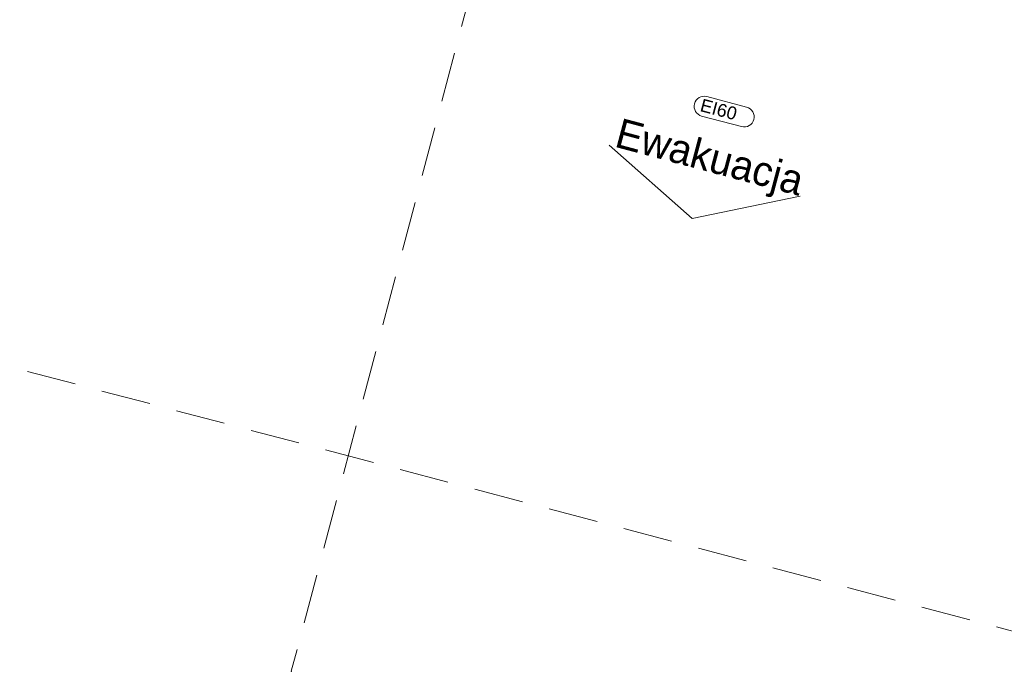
# Model space of a CAD drawing. Header units: millimetres. Extents: x -204291438 to 18864955, y -774833820 to 295284.
# Tile 30 of 87: x 76355 to 81335, y 8732 to 12029. Entities that reach past the tile are written whole.
import ezdxf
from ezdxf.enums import TextEntityAlignment as Align

# ---------------------------------------------------------------- set-up
doc = ezdxf.new("R2010")
doc.units = ezdxf.units.MM
doc.header["$MEASUREMENT"] = 0
doc.linetypes.add('Przerywana długa', pattern=[390, 250, -140])
for name, color, linetype in [('213-A Wymiarowanie wewnętrzne', 7, 'Continuous'), ('293-PPOŻ - Opisy drzwi', 7, 'Continuous'), ('295-PPOŻ - Opisy', 7, 'Continuous'), ('410-K Osie', 7, 'Continuous'), ('822-IST-Brama zachodnia belki', 7, 'Continuous')]:
    doc.layers.add(name, color=color, linetype=linetype)
doc.styles.add('STYL_AUTOMATYCZNY_1', font='txt')
doc.styles.add('STYL_AUTOMATYCZNY_3', font='arial.ttf')
doc.styles.add('STYL_AUTOMATYCZNY_4', font='arial.ttf')
doc.styles.add('STYL_AUTOMATYCZNY_7', font='ARIALN.TTF')
doc.dimstyles.new('STYL_AUTOMATYCZNY__3', dxfattribs={"dimtxt": 64.999998, "dimasz": 47.5, "dimexe": 0.18, "dimexo": 0.0625, "dimgap": 0, "dimtad": 1, "dimdec": 1, "dimlfac": 0.1, "dimzin": 0, "dimdsep": 46, "dimtxsty": 'STYL_AUTOMATYCZNY_4', "dimblk": 'ARROWHEAD_11', "dimblk1": 'ARROWHEAD_11', "dimblk2": 'ARROWHEAD_11', "dimcen": 0.09, "dimclrd": 30, "dimclre": 30, "dimclrt": 30, "dimazin": 0, "dimtfac": 1, "dimtdec": 4, "dimtmove": 0, "dimatfit": 3, "dimfxl": 0, "dimtolj": 1, "dimtzin": 0, "dimarcsym": 0})

# ---------------------------------------------------------------- blocks, each defined once
blk = doc.blocks.new('Belka_729_3', base_point=(81157.1, -7834.6))
at = {"layer": '822-IST-Brama zachodnia belki', "color": 254, "linetype": 'Przerywana długa', "lineweight": 0, "true_color": 0xcccccc}
blk.add_line((85308.3, 7897), (72944.3, 11159.5), dxfattribs=at)
blk = doc.blocks.new('*D5619')
at = {"layer": '213-A Wymiarowanie wewnętrzne', "linetype": 'Continuous', "lineweight": 200}
for points in [[(97712.3, 25181.3), (97713.2, 25176.6), (97715.9, 25172.5), (97720, 25169.8), (97724.8, 25168.8), (97729.5, 25169.8), (97733.6, 25172.5), (97736.3, 25176.6), (97737.3, 25181.3), (97736.3, 25186.1), (97733.6, 25190.2), (97729.5, 25192.9), (97724.8, 25193.8), (97720, 25192.9), (97715.9, 25190.2), (97713.2, 25186.1)], [(93744.8, 10146), (93745.8, 10141.2), (93748.5, 10137.2), (93752.5, 10134.4), (93757.3, 10133.5), (93762.1, 10134.4), (93766.1, 10137.2), (93768.9, 10141.2), (93769.8, 10146), (93768.9, 10150.8), (93766.1, 10154.8), (93762.1, 10157.5), (93757.3, 10158.5), (93752.5, 10157.5), (93748.5, 10154.8), (93745.8, 10150.8)]]:
    blk.add_hatch(color=30, dxfattribs=at).paths.add_polyline_path(points)
at = {"layer": '213-A Wymiarowanie wewnętrzne', "color": 30, "linetype": 'Continuous', "lineweight": 0}
for p, q in [((97721.6, 25169.3), (93760.5, 10158.1)), ((93712, 10158), (93745.2, 10149.2)), ((93754.1, 10133.9), (93750.9, 10121.8)), ((93769.4, 10142.8), (93802.6, 10134))]:
    blk.add_line(p, q, dxfattribs=at)
blk.add_circle((93757.3, 10146), 12.5, dxfattribs=at)
at = {"layer": '213-A Wymiarowanie wewnętrzne', "color": 30, "lineweight": 200, "insert": (95700, 17559.1), "char_height": 65, "attachment_point": 7, "rotation": 75.218, "style": 'STYL_AUTOMATYCZNY_4'}
blk.add_mtext('\\A1;{\\pql;\\fArial|b0|i0|c238|p0;\\W1.000000;1\xa0555}', dxfattribs=at)
blk = doc.blocks.new('ARROWHEAD_11')
at = {"color": 0, "linetype": 'Continuous', "lineweight": 0}
blk.add_line((0, 0), (-1, 0), dxfattribs=at)
at = {"color": 0, "linetype": 'Continuous', "lineweight": 0, "const_width": 0.25, "flags": 128}
blk.add_lwpolyline([(-0.125, 0, 1), (0.125, 0, 1)], format="xyb", close=True, dxfattribs=at)
blk = doc.blocks.new('*D5624')
at = {"layer": '213-A Wymiarowanie wewnętrzne', "linetype": 'Continuous', "lineweight": 200}
for points in [[(128856.4, 16963.2), (128857.4, 16958.4), (128860.1, 16954.4), (128864.1, 16951.6), (128868.9, 16950.7), (128873.7, 16951.6), (128877.8, 16954.4), (128880.5, 16958.4), (128881.4, 16963.2), (128880.5, 16968), (128877.8, 16972), (128873.7, 16974.7), (128868.9, 16975.7), (128864.1, 16974.7), (128860.1, 16972), (128857.4, 16968)], [(124889, 1927.8), (124889.9, 1923.1), (124892.6, 1919), (124896.7, 1916.3), (124901.5, 1915.3), (124906.2, 1916.3), (124910.3, 1919), (124913, 1923.1), (124914, 1927.8), (124913, 1932.6), (124910.3, 1936.7), (124906.2, 1939.4), (124901.5, 1940.3), (124896.7, 1939.4), (124892.6, 1936.7), (124889.9, 1932.6)]]:
    blk.add_hatch(color=30, dxfattribs=at).paths.add_polyline_path(points)
at = {"layer": '213-A Wymiarowanie wewnętrzne', "color": 30, "linetype": 'Continuous', "lineweight": 0}
for p, q in [((128865.7, 16951.1), (124904.7, 1939.9)), ((128823.6, 16975.2), (128856.8, 16966.4)), ((128881, 16960), (128914.2, 16951.2)), ((124856.1, 1939.8), (124889.4, 1931)), ((124898.3, 1915.8), (124895.1, 1903.7)), ((124913.6, 1924.7), (124946.8, 1915.9))]:
    blk.add_line(p, q, dxfattribs=at)
for centre in [(128868.9, 16963.2), (124901.5, 1927.8)]:
    blk.add_circle(centre, 12.5, dxfattribs=at)
at = {"layer": '213-A Wymiarowanie wewnętrzne', "color": 30, "lineweight": 200, "insert": (126844.2, 9341), "char_height": 65, "attachment_point": 7, "rotation": 75.218, "style": 'STYL_AUTOMATYCZNY_4'}
blk.add_mtext('\\A1;{\\pql;\\fArial|b0|i0|c238|p0;\\W1.000000;1\xa0555}', dxfattribs=at)
blk = doc.blocks.new('*D5629')
at = {"layer": '213-A Wymiarowanie wewnętrzne', "linetype": 'Continuous', "lineweight": 200}
for points in [[(146339.1, 12350), (146340, 12345.2), (146342.7, 12341.1), (146346.8, 12338.4), (146351.6, 12337.5), (146356.3, 12338.4), (146360.4, 12341.1), (146363.1, 12345.2), (146364.1, 12350), (146363.1, 12354.8), (146360.4, 12358.8), (146356.3, 12361.5), (146351.6, 12362.5), (146346.8, 12361.5), (146342.7, 12358.8), (146340, 12354.8)], [(142371.6, -2685.4), (142372.6, -2690.2), (142375.3, -2694.2), (142379.3, -2696.9), (142384.1, -2697.9), (142388.9, -2696.9), (142392.9, -2694.2), (142395.7, -2690.2), (142396.6, -2685.4), (142395.7, -2680.6), (142392.9, -2676.5), (142388.9, -2673.8), (142384.1, -2672.9), (142379.3, -2673.8), (142375.3, -2676.5), (142372.6, -2680.6)]]:
    blk.add_hatch(color=30, dxfattribs=at).paths.add_polyline_path(points)
at = {"layer": '213-A Wymiarowanie wewnętrzne', "color": 30, "linetype": 'Continuous', "lineweight": 0}
for p, q in [((146306.2, 12361.9), (146339.5, 12353.2)), ((146348.4, 12337.9), (142387.3, -2673.3)), ((142338.8, -2673.4), (142372, -2682.2)), ((142396.2, -2688.6), (142429.4, -2697.3)), ((142380.9, -2697.5), (142377.7, -2709.6))]:
    blk.add_line(p, q, dxfattribs=at)
blk.add_circle((142384.1, -2685.4), 12.5, dxfattribs=at)
at = {"layer": '213-A Wymiarowanie wewnętrzne', "color": 30, "lineweight": 200, "insert": (144326.8, 4727.8), "char_height": 65, "attachment_point": 7, "rotation": 75.218, "style": 'STYL_AUTOMATYCZNY_4'}
blk.add_mtext('\\A1;{\\pql;\\fArial|b0|i0|c238|p0;\\W1.000000;1\xa0555}', dxfattribs=at)
blk = doc.blocks.new('*D6359')
at = {"layer": '213-A Wymiarowanie wewnętrzne', "linetype": 'Continuous', "lineweight": 200}
for points in [[(97712.3, 25181.3), (97713.2, 25176.6), (97715.9, 25172.5), (97720, 25169.8), (97724.8, 25168.8), (97729.5, 25169.8), (97733.6, 25172.5), (97736.3, 25176.6), (97737.3, 25181.3), (97736.3, 25186.1), (97733.6, 25190.2), (97729.5, 25192.9), (97724.8, 25193.8), (97720, 25192.9), (97715.9, 25190.2), (97713.2, 25186.1)], [(93744.8, 10146), (93745.8, 10141.2), (93748.5, 10137.2), (93752.5, 10134.4), (93757.3, 10133.5), (93762.1, 10134.4), (93766.1, 10137.2), (93768.9, 10141.2), (93769.8, 10146), (93768.9, 10150.8), (93766.1, 10154.8), (93762.1, 10157.5), (93757.3, 10158.5), (93752.5, 10157.5), (93748.5, 10154.8), (93745.8, 10150.8)]]:
    blk.add_hatch(color=30, dxfattribs=at).paths.add_polyline_path(points)
at = {"layer": '213-A Wymiarowanie wewnętrzne', "color": 30, "linetype": 'Continuous', "lineweight": 0}
for p, q in [((97721.6, 25169.3), (93760.5, 10158.1)), ((93712, 10158), (93745.2, 10149.2)), ((93754.1, 10133.9), (93750.9, 10121.8)), ((93769.4, 10142.8), (93802.6, 10134))]:
    blk.add_line(p, q, dxfattribs=at)
blk.add_circle((93757.3, 10146), 12.5, dxfattribs=at)
at = {"layer": '213-A Wymiarowanie wewnętrzne', "color": 30, "lineweight": 200, "insert": (95700, 17559.1), "char_height": 65, "attachment_point": 7, "rotation": 75.218, "style": 'STYL_AUTOMATYCZNY_4'}
blk.add_mtext('\\A1;{\\pql;\\fArial|b0|i0|c238|p0;\\W1.000000;1\xa0555}', dxfattribs=at)
blk = doc.blocks.new('*D6364')
at = {"layer": '213-A Wymiarowanie wewnętrzne', "linetype": 'Continuous', "lineweight": 200}
for points in [[(128856.4, 16963.2), (128857.4, 16958.4), (128860.1, 16954.4), (128864.1, 16951.6), (128868.9, 16950.7), (128873.7, 16951.6), (128877.8, 16954.4), (128880.5, 16958.4), (128881.4, 16963.2), (128880.5, 16968), (128877.8, 16972), (128873.7, 16974.7), (128868.9, 16975.7), (128864.1, 16974.7), (128860.1, 16972), (128857.4, 16968)], [(124889, 1927.8), (124889.9, 1923.1), (124892.6, 1919), (124896.7, 1916.3), (124901.5, 1915.3), (124906.2, 1916.3), (124910.3, 1919), (124913, 1923.1), (124914, 1927.8), (124913, 1932.6), (124910.3, 1936.7), (124906.2, 1939.4), (124901.5, 1940.3), (124896.7, 1939.4), (124892.6, 1936.7), (124889.9, 1932.6)]]:
    blk.add_hatch(color=30, dxfattribs=at).paths.add_polyline_path(points)
at = {"layer": '213-A Wymiarowanie wewnętrzne', "color": 30, "linetype": 'Continuous', "lineweight": 0}
for p, q in [((128865.7, 16951.1), (124904.7, 1939.9)), ((128823.6, 16975.2), (128856.8, 16966.4)), ((128881, 16960), (128914.2, 16951.2)), ((124856.1, 1939.8), (124889.4, 1931)), ((124898.3, 1915.8), (124895.1, 1903.7)), ((124913.6, 1924.7), (124946.8, 1915.9))]:
    blk.add_line(p, q, dxfattribs=at)
for centre in [(128868.9, 16963.2), (124901.5, 1927.8)]:
    blk.add_circle(centre, 12.5, dxfattribs=at)
at = {"layer": '213-A Wymiarowanie wewnętrzne', "color": 30, "lineweight": 200, "insert": (126844.2, 9341), "char_height": 65, "attachment_point": 7, "rotation": 75.218, "style": 'STYL_AUTOMATYCZNY_4'}
blk.add_mtext('\\A1;{\\pql;\\fArial|b0|i0|c238|p0;\\W1.000000;1\xa0555}', dxfattribs=at)
blk = doc.blocks.new('*D6369')
at = {"layer": '213-A Wymiarowanie wewnętrzne', "linetype": 'Continuous', "lineweight": 200}
for points in [[(146339.1, 12350), (146340, 12345.2), (146342.7, 12341.1), (146346.8, 12338.4), (146351.6, 12337.5), (146356.3, 12338.4), (146360.4, 12341.1), (146363.1, 12345.2), (146364.1, 12350), (146363.1, 12354.8), (146360.4, 12358.8), (146356.3, 12361.5), (146351.6, 12362.5), (146346.8, 12361.5), (146342.7, 12358.8), (146340, 12354.8)], [(142371.6, -2685.4), (142372.6, -2690.2), (142375.3, -2694.2), (142379.3, -2696.9), (142384.1, -2697.9), (142388.9, -2696.9), (142392.9, -2694.2), (142395.7, -2690.2), (142396.6, -2685.4), (142395.7, -2680.6), (142392.9, -2676.5), (142388.9, -2673.8), (142384.1, -2672.9), (142379.3, -2673.8), (142375.3, -2676.5), (142372.6, -2680.6)]]:
    blk.add_hatch(color=30, dxfattribs=at).paths.add_polyline_path(points)
at = {"layer": '213-A Wymiarowanie wewnętrzne', "color": 30, "linetype": 'Continuous', "lineweight": 0}
for p, q in [((146306.2, 12361.9), (146339.5, 12353.2)), ((146348.4, 12337.9), (142387.3, -2673.3)), ((142338.8, -2673.4), (142372, -2682.2)), ((142396.2, -2688.6), (142429.4, -2697.3)), ((142380.9, -2697.5), (142377.7, -2709.6))]:
    blk.add_line(p, q, dxfattribs=at)
blk.add_circle((142384.1, -2685.4), 12.5, dxfattribs=at)
at = {"layer": '213-A Wymiarowanie wewnętrzne', "color": 30, "lineweight": 200, "insert": (144326.8, 4727.8), "char_height": 65, "attachment_point": 7, "rotation": 75.218, "style": 'STYL_AUTOMATYCZNY_4'}
blk.add_mtext('\\A1;{\\pql;\\fArial|b0|i0|c238|p0;\\W1.000000;1\xa0555}', dxfattribs=at)
blk = doc.blocks.new('Standardowy znacznik osi[740]_3', base_point=(99518.7, 91308.9))
at = {"layer": '410-K Osie', "color": 5, "linetype": 'Przerywana długa', "lineweight": 0}
blk.add_line((98753.3, 88408.2), (77728.6, 8731.6), dxfattribs=at)
blk.add_point((77728.6, 8731.6), dxfattribs=at)
blk.add_point((77728.6, 8731.6), dxfattribs=at)
at = {"layer": '410-K Osie', "color": 7, "lineweight": 0, "style": 'STYL_AUTOMATYCZNY_7'}
for tag, p in [('AC_MarkerText_1_0', (99571.6, 91477)), ('AC_MarkerText_1_1', (76952.3, 5757.3))]:
    blk.add_attdef(tag, text='', height=100, rotation=345.218, dxfattribs=at).set_placement(p, align=Align.TOP_CENTER)
blk = doc.blocks.new('Symbol wejścia 27[763]_3', base_point=(79336.6, 11393.5))
at = {"layer": '295-PPOŻ - Opisy', "color": 1, "linetype": 'Continuous', "lineweight": 0}
for p in [(79336.6, 11393.5), (80302.9, 11136.2)]:
    blk.add_line(p, (79755.4, 11023.3), dxfattribs=at)
at = {"layer": '295-PPOŻ - Opisy', "color": 7, "lineweight": 0, "style": 'STYL_AUTOMATYCZNY_1'}
blk.add_attdef('txt', text='', height=150, rotation=345.0867, dxfattribs=at).set_placement((79845.5, 11334.9), align=Align.MIDDLE_CENTER)
blk = doc.blocks.new('Etykieta_332_3', base_point=(79904.5, 11513.7))
at = {"layer": '293-PPOŻ - Opisy drzwi', "color": 1, "linetype": 'Continuous', "lineweight": 0, "flags": 128}
blk.add_lwpolyline([(79804, 11540.8, -1), (79830.1, 11639.5), (80031.4, 11586.4, -1), (80005.3, 11487.7)], format="xyb", close=True, dxfattribs=at)
at = {"layer": '293-PPOŻ - Opisy drzwi', "color": 1, "lineweight": 0, "insert": (79926.9, 11598.6), "char_height": 65, "attachment_point": 2, "rotation": 345.218, "style": 'STYL_AUTOMATYCZNY_3'}
blk.add_mtext('\\A1;{\\pqc;\\pt0,20000;\\fArial|b0|i0|c238|p0;\\W1.000000;EI60 \\fArial|b0|i0|c238|p0;\\W1.000000;\\A1{\\H.66x;\\S^  ;}\\fArial|b0|i0|c238|p0;\\W1.000000;\\fArial|b0|i0|c238|p0;\\W1.000000;\\A1{\\H.66x;\\S^  ;}\\fArial|b0|i0|c238|p0;\\W1.000000;\\fArial|b0|i0|c238|p0;\\W1.000000;\\fArial|b0|i0|c238|p0;\\W1.000000;\\fArial|b0|i0|c238|p0;\\W1.000000;\\fArial|b0|i0|c238|p0;\\W1.000000;\\fArial|b0|i0|c238|p0;\\W1.000000;\\fArial|b0|i0|c238|p0;\\W1.000000;\\fArial|b0|i0|c238|p0;\\W1.000000;\\fArial|b0|i0|c238|p0;\\W1.000000;\\fArial|b0|i0|c238|p0;\\W1.000000;\\fArial|b0|i0|c238|p0;\\W1.000000;\\fArial|b0|i0|c238|p0;\\W1.000000;\\fArial|b0|i0|c238|p0;\\W1.000000;\\fArial|b0|i0|c238|p0;\\W1.000000;\\fArial|b0|i0|c238|p0;\\W1.000000;\\fArial|b0|i0|c238|p0;\\W1.000000;\\fArial|b0|i0|c238|p0;\\W1.000000;\\fArial|b0|i0|c238|p0;\\W1.000000;\\fArial|b0|i0|c238|p0;\\W1.000000;\\fArial|b0|i0|c238|p0;\\W1.000000;\\fArial|b0|i0|c238|p0;\\W1.000000;\\fArial|b0|i0|c238|p0;\\W1.000000;\\fArial|b0|i0|c238|p0;\\W1.000000;\\fArial|b0|i0|c238|p0;\\W1.000000;\\fArial|b0|i0|c238|p0;\\W1.000000;\\fArial|b0|i0|c238|p0;\\W1.000000;\\fArial|b0|i0|c238|p0;\\W1.000000;\\fArial|b0|i0|c238|p0;\\W1.000000;\\fArial|b0|i0|c238|p0;\\W1.000000;\\fArial|b0|i0|c238|p0;\\W1.000000;\\fArial|b0|i0|c238|p0;\\W1.000000;\\fArial|b0|i0|c238|p0;\\W1.000000;\\fArial|b0|i0|c238|p0;\\W1.000000;\\fArial|b0|i0|c238|p0;\\W1.000000;\\fArial|b0|i0|c238|p0;\\W1.000000;\\fArial|b0|i0|c238|p0;\\W1.000000;\\fArial|b0|i0|c238|p0;\\W1.000000;\\fArial|b0|i0|c238|p0;\\W1.000000;\\fArial|b0|i0|c238|p0;\\W1.000000;\\fArial|b0|i0|c238|p0;\\W1.000000;\\fArial|b0|i0|c238|p0;\\W1.000000;\\fArial|b0|i0|c238|p0;\\W1.000000;\\fArial|b0|i0|c238|p0;\\W1.000000;\\fArial|b0|i0|c238|p0;\\W1.000000;}', dxfattribs=at)

msp = doc.modelspace()

# ---------------------------------------------------------------- block references
at = {"layer": '293-PPOŻ - Opisy drzwi', "color": 1, "linetype": 'Continuous', "lineweight": 0}
msp.add_blockref('Etykieta_332_3', (79904.54, 11513.72), dxfattribs=at)
at = {"layer": '295-PPOŻ - Opisy', "color": 1, "linetype": 'Continuous', "lineweight": 0}
msp.add_blockref('Symbol wejścia 27[763]_3', (79336.62, 11393.53), dxfattribs=at).add_auto_attribs({'txt': 'Ewakuacja'})
at = {"layer": '410-K Osie', "color": 5, "linetype": 'Continuous', "lineweight": 0}
msp.add_blockref('Standardowy znacznik osi[740]_3', (99518.69, 91308.87), dxfattribs=at)
at = {"layer": '822-IST-Brama zachodnia belki', "color": 254, "lineweight": 0, "true_color": 0xcccccc}
msp.add_blockref('Belka_729_3', (81157.09, -7834.6), dxfattribs=at)

# ---------------------------------------------------------------- dimensions: what is measured, and where the dimension line sits
at = {"layer": '213-A Wymiarowanie wewnętrzne', "color": 30, "linetype": 'Continuous', "lineweight": 200}
for base, picture, middle in [((93757.3, 10146), '*D5619', (95697.02, 17675.25)), ((124901.47, 1927.84), '*D5624', (126841.19, 9457.09)), ((142384.1, -2685.39), '*D5629', (144323.82, 4843.87)), ((93757.3, 10146), '*D6359', (95697.02, 17675.25)), ((124901.47, 1927.84), '*D6364', (126841.19, 9457.09)), ((142384.1, -2685.39), '*D6369', (144323.82, 4843.87))]:
    dim = msp.add_linear_dim(base=base, p1=(51809.1, 37297.33), p2=(47938.32, 22236.47), angle=255.21803, dimstyle='STYL_AUTOMATYCZNY__3', dxfattribs=at)
    dim.commit()
    dim.dimension.update_dxf_attribs({"geometry": picture, "text_midpoint": middle, "dimtype": 160, "text_rotation": 75.21803})

doc.saveas('drawing.dxf')
